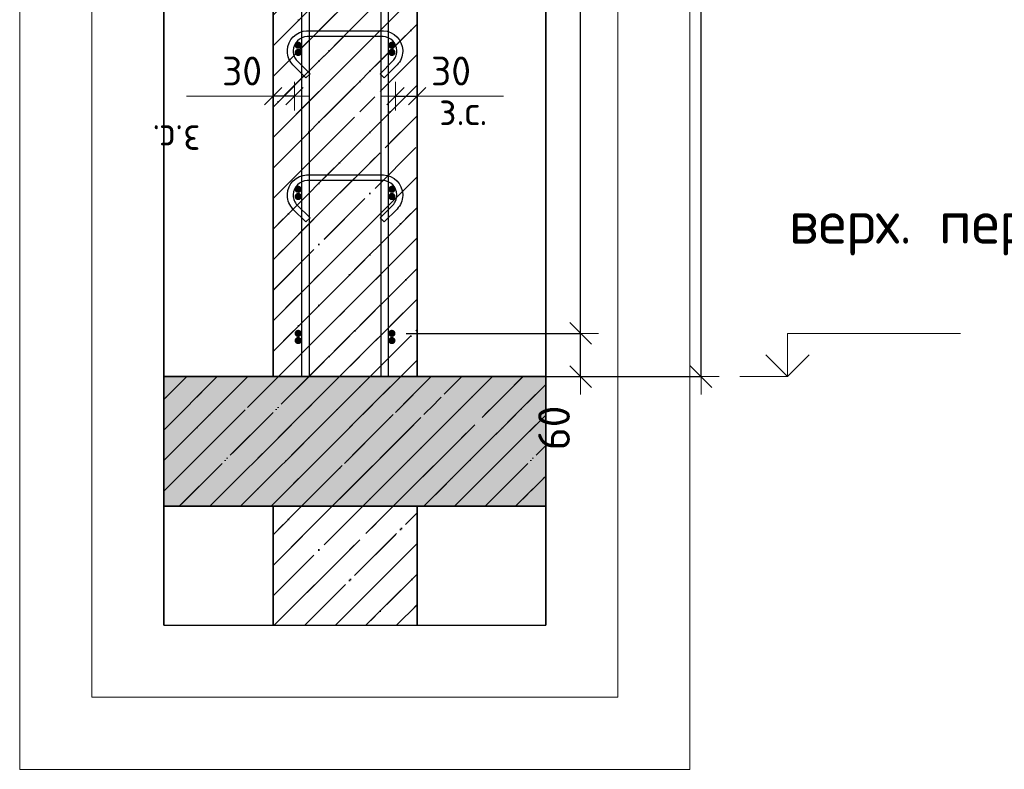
# Model space of a CAD drawing. Header units: millimetres. Extents: x -2995 to 47287, y -2809 to 58122.
# Tile 97 of 143: x 32684 to 34051, y 43656 to 44697. Entities that reach past the tile are written whole.
import ezdxf

# ---------------------------------------------------------------- set-up
doc = ezdxf.new("R2010")
doc.units = ezdxf.units.MM
doc.header["$PDMODE"] = 65
doc.linetypes.add('______11', pattern=[100, 80, -10, 0, -10])
doc.linetypes.add('______5', pattern=[220, 160, -20, 20, -20])
for name, color, linetype, lineweight in [('Standard', 7, 'Continuous', 25), ('Арм.стержн. Арматура края', 96, 'Continuous', 35), ('Арм.стержн. вертикальными 1', 22, 'Continuous', 35), ('Арм.стержн.горизонт. 1', 180, 'Continuous', 35), ('Высотная отметки_ общее', 7, 'Continuous', 13), ('Размерная линия_ общее', 7, 'Continuous', 13), ('Размерная линия_ общее_1', 7, 'Continuous', 13)]:
    doc.layers.add(name, color=color, linetype=linetype, lineweight=lineweight)
doc.layers.add('Арм.стержн.Стяжки', color=7, linetype='Continuous', lineweight=35, true_color=0x501e0f)
doc.styles.add('ISOCPEUR', font='ISOCPEUR')
doc.dimstyles.new('DIMSTYLE_3', dxfattribs={"dimtxt": 44, "dimasz": 50, "dimexe": 0, "dimexo": 0, "dimgap": 22, "dimtad": 2, "dimdec": 0, "dimrnd": 5, "dimzin": 12, "dimdsep": 46, "dimtxsty": 'ISOCPEUR', "dimblk1": 'ALL_ML_STRICH', "dimblk2": 'ALL_ML_STRICH', "dimsah": 1, "dimcen": 0, "dimclrd": 7, "dimclre": 256, "dimclrt": 7, "dimadec": 0, "dimazin": 0, "dimtfac": 1, "dimtdec": 0, "dimtix": 1, "dimtmove": 2, "dimatfit": 3, "dimfxl": 0, "dimtzin": 0, "dimlwd": 0, "dimlwe": -3, "dimarcsym": 0})
doc.dimstyles.new('DIMSTYLE_7', dxfattribs={"dimtxt": 40, "dimasz": 40, "dimexe": 0, "dimexo": 0.001, "dimgap": 20, "dimtad": 2, "dimdec": 0, "dimrnd": 5, "dimzin": 12, "dimdsep": 46, "dimtxsty": 'ISOCPEUR', "dimblk1": 'ALL_ML_STRICH', "dimblk2": 'ALL_ML_STRICH', "dimsah": 1, "dimcen": 0, "dimse1": 1, "dimse2": 1, "dimclrd": 7, "dimclre": 256, "dimclrt": 7, "dimadec": 0, "dimazin": 0, "dimtfac": 1, "dimtdec": 0, "dimtix": 1, "dimtmove": 2, "dimatfit": 3, "dimfxl": 0, "dimtvp": 1.2, "dimtzin": 0, "dimlwd": 0, "dimlwe": -3, "dimarcsym": 0})
doc.dimstyles.new('DIMSTYLE_8', dxfattribs={"dimtxt": 44, "dimasz": 50, "dimexe": 0, "dimexo": 0, "dimgap": 22, "dimtad": 2, "dimdec": 0, "dimrnd": 5, "dimzin": 12, "dimdsep": 46, "dimtxsty": 'ISOCPEUR', "dimblk1": 'ALL_ML_STRICH', "dimblk2": 'ALL_ML_STRICH', "dimsah": 1, "dimcen": 0, "dimclrd": 7, "dimclre": 256, "dimclrt": 7, "dimadec": 0, "dimazin": 0, "dimtfac": 1, "dimtdec": 0, "dimtix": 1, "dimtmove": 2, "dimatfit": 3, "dimfxl": 0, "dimtvp": 1.2, "dimtzin": 0, "dimlwd": 0, "dimlwe": -3, "dimarcsym": 0})
pattern_1 = [(45, (0, 0), (-42.426407, 42.426407), [80, -10, 0, -10]), (45, (-21.213, 21.213), (-42.426407, 42.426407), [160, -20, 20, -20])]

# ---------------------------------------------------------------- blocks, each defined once
blk = doc.blocks.new('ALL_ML_STRICH')
at = {"color": 0, "linetype": 'ByBlock', "lineweight": -2}
for p, q in [((-0.3, -0.3), (0.3, 0.3)), ((0, -0.5), (0, 0.5)), ((-1, 0), (0.5, 0))]:
    blk.add_line(p, q, dxfattribs=at)
blk = doc.blocks.new('*D82')
at = {"layer": 'DEFPOINTS', "color": 7, "linetype": 'Continuous', "lineweight": 13, "transparency": 33554687}
for p in [(33332.1, 47321.6), (33360.7, 44201.6), (33630, 44201.6)]:
    blk.add_point(p, dxfattribs=at)
at = {"layer": 'Размерная линия_ общее', "color": 253, "linetype": 'Continuous', "lineweight": -2, "true_color": 0xa0a0a0, "transparency": 33554687}
for p, q in [((33352.1, 47321.6), (33630, 47321.6)), ((33380.7, 44201.6), (33630, 44201.6))]:
    blk.add_line(p, q, dxfattribs=at)
at = {"layer": 'Размерная линия_ общее', "color": 7, "linetype": 'Continuous', "lineweight": -2, "transparency": 33554687}
blk.add_line((33630, 44201.6), (33630, 47321.6), dxfattribs=at)
at = {"layer": 'Размерная линия_ общее', "color": 7, "linetype": 'Continuous', "lineweight": 13, "transparency": 33554687, "xscale": 50, "yscale": 50, "zscale": 50}
for p, rotation in [((33630, 47321.6), 90), ((33630, 44201.6), 270)]:
    blk.add_blockref('ALL_ML_STRICH', p, dxfattribs=dict(at, rotation=rotation))
at = {"layer": 'Размерная линия_ общее', "color": 7, "linetype": 'Continuous', "lineweight": 13, "transparency": 33554687, "insert": (33593, 45768.2), "char_height": 44, "width": 176, "attachment_point": 5, "rotation": 90, "style": 'ISOCPEUR'}
blk.add_mtext('\\A1;{3120}', dxfattribs=at)
blk = doc.blocks.new('*D84')
at = {"layer": 'DEFPOINTS', "color": 7, "linetype": 'Continuous', "lineweight": 13, "transparency": 33554687}
for p in [(33200.9, 44261.6), (33258.7, 44201.6), (33462.8, 44201.6)]:
    blk.add_point(p, dxfattribs=at)
at = {"layer": 'Размерная линия_ общее', "color": 253, "linetype": 'Continuous', "lineweight": -2, "true_color": 0xa0a0a0, "transparency": 33554687}
for p, q in [((33220.9, 44261.6), (33462.8, 44261.6)), ((33278.7, 44201.6), (33462.8, 44201.6))]:
    blk.add_line(p, q, dxfattribs=at)
at = {"layer": 'Размерная линия_ общее', "color": 7, "linetype": 'Continuous', "lineweight": -2, "transparency": 33554687}
blk.add_line((33462.8, 44201.6), (33462.8, 44261.6), dxfattribs=at)
at = {"layer": 'Размерная линия_ общее', "color": 7, "linetype": 'Continuous', "lineweight": 13, "transparency": 33554687, "xscale": 50, "yscale": 50, "zscale": 50}
for p, rotation in [((33462.8, 44261.6), 90), ((33462.8, 44201.6), 270)]:
    blk.add_blockref('ALL_ML_STRICH', p, dxfattribs=dict(at, rotation=rotation))
at = {"layer": 'Размерная линия_ общее', "color": 7, "linetype": 'Continuous', "lineweight": 13, "transparency": 33554687, "insert": (33425.9, 44130.3), "char_height": 44, "width": 88, "attachment_point": 5, "rotation": 90, "style": 'ISOCPEUR'}
blk.add_mtext('\\A1;{60}', dxfattribs=at)
blk = doc.blocks.new('*D85')
at = {"layer": 'DEFPOINTS', "color": 7, "linetype": 'Continuous', "lineweight": 13, "transparency": 33554687}
for p in [(33200.9, 47261.6), (33200.9, 44261.6), (33462.8, 44261.6)]:
    blk.add_point(p, dxfattribs=at)
at = {"layer": 'Размерная линия_ общее', "color": 253, "linetype": 'Continuous', "lineweight": -2, "true_color": 0xa0a0a0, "transparency": 33554687}
for p, q in [((33220.9, 47261.6), (33462.8, 47261.6)), ((33220.9, 44261.6), (33462.8, 44261.6))]:
    blk.add_line(p, q, dxfattribs=at)
at = {"layer": 'Размерная линия_ общее', "color": 7, "linetype": 'Continuous', "lineweight": -2, "transparency": 33554687}
blk.add_line((33462.8, 44261.6), (33462.8, 47261.6), dxfattribs=at)
at = {"layer": 'Размерная линия_ общее', "color": 7, "linetype": 'Continuous', "lineweight": 13, "transparency": 33554687, "xscale": 50, "yscale": 50, "zscale": 50}
for p, rotation in [((33462.8, 47261.6), 90), ((33462.8, 44261.6), 270)]:
    blk.add_blockref('ALL_ML_STRICH', p, dxfattribs=dict(at, rotation=rotation))
at = {"layer": 'Размерная линия_ общее', "color": 7, "linetype": 'Continuous', "lineweight": 13, "transparency": 33554687, "insert": (33403.8, 45613.6), "char_height": 44, "width": 2.2, "attachment_point": 1, "rotation": 90, "line_spacing_factor": 0.60241, "style": 'ISOCPEUR'}
blk.add_mtext('\\W0.91;15х200=3000', dxfattribs=at)
blk = doc.blocks.new('*D89')
at = {"layer": 'DEFPOINTS', "color": 7, "linetype": 'Continuous', "lineweight": 13, "transparency": 33554687}
for p in [(33205.9, 44590.8), (33205.9, 44582), (33235.9, 44582)]:
    blk.add_point(p, dxfattribs=at)
at = {"layer": 'Размерная линия_ общее_1', "color": 7, "linetype": 'Continuous', "lineweight": -2, "transparency": 33554687}
blk.add_line((33205.9, 44590.8), (33235.9, 44590.8), dxfattribs=at)
at = {"layer": 'Размерная линия_ общее_1', "color": 7, "linetype": 'Continuous', "lineweight": 13, "transparency": 33554687, "xscale": 40, "yscale": 40, "zscale": 40, "rotation": 180}
blk.add_blockref('ALL_ML_STRICH', (33205.9, 44590.8), dxfattribs=at)
at = {"layer": 'Размерная линия_ общее_1', "color": 7, "linetype": 'Continuous', "lineweight": 13, "transparency": 33554687, "xscale": 40, "yscale": 40, "zscale": 40}
blk.add_blockref('ALL_ML_STRICH', (33235.9, 44590.8), dxfattribs=at)
at = {"layer": 'Размерная линия_ общее_1', "color": 7, "linetype": 'Continuous', "lineweight": 13, "transparency": 33554687, "insert": (33282.9, 44625.8), "char_height": 40, "width": 80, "attachment_point": 5, "style": 'ISOCPEUR'}
blk.add_mtext('\\A1;{30}', dxfattribs=at)
at = {"layer": 'Размерная линия_ общее_1', "color": 7, "linetype": 'Continuous', "lineweight": 13, "transparency": 33554687, "insert": (33266.4, 44590.6), "char_height": 40, "width": 2, "attachment_point": 1, "line_spacing_factor": 0.60241, "style": 'ISOCPEUR'}
blk.add_mtext('з.с.', dxfattribs=at)
blk = doc.blocks.new('*D94')
at = {"layer": 'DEFPOINTS', "color": 7, "linetype": 'Continuous', "lineweight": 13, "transparency": 33554687}
for p in [(33065.9, 44590.8), (33035.9, 44582), (33065.9, 44582)]:
    blk.add_point(p, dxfattribs=at)
at = {"layer": 'Размерная линия_ общее_1', "color": 7, "linetype": 'Continuous', "lineweight": -2, "transparency": 33554687}
blk.add_line((33065.9, 44590.8), (33035.9, 44590.8), dxfattribs=at)
at = {"layer": 'Размерная линия_ общее_1', "color": 7, "linetype": 'Continuous', "lineweight": 13, "transparency": 33554687, "xscale": 40, "yscale": 40, "zscale": 40}
for p, rotation in [((33035.9, 44590.8), 180), ((33065.9, 44590.8), 360)]:
    blk.add_blockref('ALL_ML_STRICH', p, dxfattribs=dict(at, rotation=rotation))
at = {"layer": 'Размерная линия_ общее_1', "color": 7, "linetype": 'Continuous', "lineweight": 13, "transparency": 33554687, "insert": (32992.9, 44625.8), "char_height": 40, "width": 80, "attachment_point": 5, "style": 'ISOCPEUR'}
blk.add_mtext('\\A1;{30}', dxfattribs=at)
at = {"layer": 'Размерная линия_ общее_1', "color": 7, "linetype": 'Continuous', "lineweight": 13, "transparency": 33554687, "insert": (32935.3, 44510.6), "char_height": 40, "width": 2, "attachment_point": 1, "rotation": 180, "line_spacing_factor": 0.60241, "style": 'ISOCPEUR'}
blk.add_mtext('з.с.', dxfattribs=at)
blk = doc.blocks.new('COMPLEX_ELEVATIONDIM_3')
at = {"layer": 'Высотная отметки_ общее', "color": 7, "linetype": 'Continuous', "lineweight": 13, "transparency": 33554687}
for p, q in [((33750, 44201.6), (33750, 44261.6)), ((33750, 44261.6), (33990, 44261.6)), ((33750, 44201.6), (33720, 44231.6)), ((33750, 44201.6), (33780, 44231.6)), ((33750, 44201.6), (33683.9, 44201.6)), ((33750, 44201.6), (33750, 44201.6)), ((33750, 44201.6), (33750, 44201.6)), ((33750, 44201.6), (33750, 44201.6)), ((33750, 44201.6), (33750, 44201.6))]:
    blk.add_line(p, q, dxfattribs=at)
at = {"layer": 'Высотная отметки_ общее', "color": 7, "linetype": 'Continuous', "lineweight": 13, "transparency": 33554687, "insert": (33751.8, 44369.9), "char_height": 60, "width": 520.896, "attachment_point": 7, "style": 'ISOCPEUR'}
blk.add_mtext('\\W0.98;верх. перекр.', dxfattribs=at)

msp = doc.modelspace()

# ---------------------------------------------------------------- hatches: boundary and pattern name
at = {"layer": 'Standard', "linetype": 'Continuous', "lineweight": 35, "transparency": 33554687}
h = msp.add_hatch(dxfattribs=at)
h.set_pattern_fill('__________539', scale=20, style=0, pattern_type=2)
h.set_pattern_definition(pattern_1)
h.paths.add_polyline_path([(33235.9, 47321.6), (33035.9, 47321.6), (33035.9, 44201.6), (33235.9, 44201.6)], flags=0)
at = {"layer": 'Standard', "linetype": 'Continuous', "lineweight": 13, "transparency": 33554687}
h = msp.add_hatch(dxfattribs=at)
h.set_pattern_fill('__________539', scale=20, style=0, pattern_type=2)
h.set_pattern_definition(pattern_1)
h.paths.add_polyline_path([(33414.3, 44021.6), (33414.3, 44201.6), (32884.3, 44201.6), (32884.3, 44021.6)], flags=0)
msp.add_hatch(color=9, dxfattribs=at).paths.add_polyline_path([(33414.3, 44021.6), (33414.3, 44201.6), (32884.3, 44201.6), (32884.3, 44021.6)])
at = {"layer": 'Standard', "linetype": 'Continuous', "lineweight": 35, "transparency": 33554687}
h = msp.add_hatch(dxfattribs=at)
h.set_pattern_fill('__________539', scale=20, style=0, pattern_type=2)
h.set_pattern_definition(pattern_1)
h.paths.add_polyline_path([(33235.9, 44021.6), (33035.9, 44021.6), (33035.9, 43856.3), (33235.9, 43856.3)], flags=0)
at = {"layer": 'Арм.стержн. Арматура края', "linetype": 'Continuous', "lineweight": 50, "transparency": 33554687}
for points in [[(33075.9, 44651.6), (33075.5, 44653.5), (33074.4, 44655.1), (33072.8, 44656.2), (33070.9, 44656.6), (33068.9, 44656.2), (33067.3, 44655.1), (33066.2, 44653.5), (33065.9, 44651.6), (33066.2, 44649.6), (33067.3, 44648), (33068.9, 44646.9), (33070.9, 44646.6), (33072.8, 44646.9), (33074.4, 44648), (33075.5, 44649.6)], [(33205.9, 44651.6), (33205.5, 44653.5), (33204.4, 44655.1), (33202.8, 44656.2), (33200.9, 44656.6), (33198.9, 44656.2), (33197.3, 44655.1), (33196.2, 44653.5), (33195.9, 44651.6), (33196.2, 44649.6), (33197.3, 44648), (33198.9, 44646.9), (33200.9, 44646.6), (33202.8, 44646.9), (33204.4, 44648), (33205.5, 44649.6)], [(33075.9, 44451.6), (33075.5, 44453.5), (33074.4, 44455.1), (33072.8, 44456.2), (33070.9, 44456.6), (33068.9, 44456.2), (33067.3, 44455.1), (33066.2, 44453.5), (33065.9, 44451.6), (33066.2, 44449.6), (33067.3, 44448), (33068.9, 44446.9), (33070.9, 44446.6), (33072.8, 44446.9), (33074.4, 44448), (33075.5, 44449.6)], [(33205.9, 44451.6), (33205.5, 44453.5), (33204.4, 44455.1), (33202.8, 44456.2), (33200.9, 44456.6), (33198.9, 44456.2), (33197.3, 44455.1), (33196.2, 44453.5), (33195.9, 44451.6), (33196.2, 44449.6), (33197.3, 44448), (33198.9, 44446.9), (33200.9, 44446.6), (33202.8, 44446.9), (33204.4, 44448), (33205.5, 44449.6)], [(33075.9, 44251.6), (33075.5, 44253.5), (33074.4, 44255.1), (33072.8, 44256.2), (33070.9, 44256.6), (33068.9, 44256.2), (33067.3, 44255.1), (33066.2, 44253.5), (33065.9, 44251.6), (33066.2, 44249.6), (33067.3, 44248), (33068.9, 44246.9), (33070.9, 44246.6), (33072.8, 44246.9), (33074.4, 44248), (33075.5, 44249.6)], [(33205.9, 44251.6), (33205.5, 44253.5), (33204.4, 44255.1), (33202.8, 44256.2), (33200.9, 44256.6), (33198.9, 44256.2), (33197.3, 44255.1), (33196.2, 44253.5), (33195.9, 44251.6), (33196.2, 44249.6), (33197.3, 44248), (33198.9, 44246.9), (33200.9, 44246.6), (33202.8, 44246.9), (33204.4, 44248), (33205.5, 44249.6)]]:
    msp.add_hatch(color=4, dxfattribs=at).paths.add_polyline_path(points)
at = {"layer": 'Арм.стержн.горизонт. 1', "linetype": 'Continuous', "lineweight": 50, "transparency": 33554687}
for points in [[(33075.9, 44661.6), (33075.5, 44663.5), (33074.4, 44665.1), (33072.8, 44666.2), (33070.9, 44666.6), (33068.9, 44666.2), (33067.3, 44665.1), (33066.2, 44663.5), (33065.9, 44661.6), (33066.2, 44659.6), (33067.3, 44658), (33068.9, 44656.9), (33070.9, 44656.6), (33072.8, 44656.9), (33074.4, 44658), (33075.5, 44659.6)], [(33205.9, 44661.6), (33205.5, 44663.5), (33204.4, 44665.1), (33202.8, 44666.2), (33200.9, 44666.6), (33198.9, 44666.2), (33197.3, 44665.1), (33196.2, 44663.5), (33195.9, 44661.6), (33196.2, 44659.6), (33197.3, 44658), (33198.9, 44656.9), (33200.9, 44656.6), (33202.8, 44656.9), (33204.4, 44658), (33205.5, 44659.6)], [(33075.9, 44461.6), (33075.5, 44463.5), (33074.4, 44465.1), (33072.8, 44466.2), (33070.9, 44466.6), (33068.9, 44466.2), (33067.3, 44465.1), (33066.2, 44463.5), (33065.9, 44461.6), (33066.2, 44459.6), (33067.3, 44458), (33068.9, 44456.9), (33070.9, 44456.6), (33072.8, 44456.9), (33074.4, 44458), (33075.5, 44459.6)], [(33205.9, 44461.6), (33205.5, 44463.5), (33204.4, 44465.1), (33202.8, 44466.2), (33200.9, 44466.6), (33198.9, 44466.2), (33197.3, 44465.1), (33196.2, 44463.5), (33195.9, 44461.6), (33196.2, 44459.6), (33197.3, 44458), (33198.9, 44456.9), (33200.9, 44456.6), (33202.8, 44456.9), (33204.4, 44458), (33205.5, 44459.6)], [(33075.9, 44261.6), (33075.5, 44263.5), (33074.4, 44265.1), (33072.8, 44266.2), (33070.9, 44266.6), (33068.9, 44266.2), (33067.3, 44265.1), (33066.2, 44263.5), (33065.9, 44261.6), (33066.2, 44259.6), (33067.3, 44258), (33068.9, 44256.9), (33070.9, 44256.6), (33072.8, 44256.9), (33074.4, 44258), (33075.5, 44259.6)], [(33205.9, 44261.6), (33205.5, 44263.5), (33204.4, 44265.1), (33202.8, 44266.2), (33200.9, 44266.6), (33198.9, 44266.2), (33197.3, 44265.1), (33196.2, 44263.5), (33195.9, 44261.6), (33196.2, 44259.6), (33197.3, 44258), (33198.9, 44256.9), (33200.9, 44256.6), (33202.8, 44256.9), (33204.4, 44258), (33205.5, 44259.6)]]:
    msp.add_hatch(color=4, dxfattribs=at).paths.add_polyline_path(points)

# ---------------------------------------------------------------- linework, layer by layer
at = {"layer": 'Standard', "color": 52, "linetype": 'Continuous', "lineweight": 13, "transparency": 33554687}
for p, q in [((32884.3, 48405), (32884.3, 43856.3)), ((32884.3, 43856.3), (32884.3, 48405)), ((33414.3, 48405), (33414.3, 43856.3)), ((33414.3, 43856.3), (33414.3, 48405)), ((32884.3, 43856.3), (33414.3, 43856.3)), ((32884.3, 43856.3), (33414.3, 43856.3))]:
    msp.add_line(p, q, dxfattribs=at)
at = {"layer": 'Standard', "color": 52, "linetype": 'Continuous', "lineweight": -3, "transparency": 33554687}
for p, q in [((32884.3, 48405), (32884.3, 43856.3)), ((32884.3, 43856.3), (32884.3, 48405)), ((33414.3, 48405), (33414.3, 43856.3)), ((33414.3, 43856.3), (33414.3, 48405)), ((32884.3, 43856.3), (33414.3, 43856.3)), ((32884.3, 43856.3), (33414.3, 43856.3))]:
    msp.add_line(p, q, dxfattribs=at)
at = {"layer": 'Standard', "color": 7, "linetype": 'Continuous', "lineweight": 35, "transparency": 33554687}
for p, q in [((33035.9, 47321.6), (33035.9, 44201.6)), ((33035.9, 47321.6), (33035.9, 44201.6)), ((33235.9, 44201.6), (33235.9, 47321.6)), ((33235.9, 44201.6), (33235.9, 47321.6)), ((33035.9, 44201.6), (32884.3, 44201.6)), ((33035.9, 44201.6), (32884.3, 44201.6)), ((33035.9, 44201.6), (33235.9, 44201.6)), ((33414.3, 44201.6), (33235.9, 44201.6)), ((33414.3, 44201.6), (33235.9, 44201.6)), ((32884.3, 44021.6), (33035.9, 44021.6)), ((32884.3, 44021.6), (33035.9, 44021.6)), ((33035.9, 44021.6), (33035.9, 43856.3)), ((33235.9, 44021.6), (33035.9, 44021.6)), ((33035.9, 44021.6), (33035.9, 43856.3)), ((33235.9, 43856.3), (33235.9, 44021.6)), ((33235.9, 44021.6), (33414.3, 44021.6)), ((33235.9, 43856.3), (33235.9, 44021.6)), ((33235.9, 44021.6), (33414.3, 44021.6))]:
    msp.add_line(p, q, dxfattribs=at)
at = {"layer": 'Standard', "color": 253, "linetype": '______11', "lineweight": 35, "true_color": 0xababab, "transparency": 33554687}
for p, q in [((33035.9, 44660.7), (33235.9, 44860.7)), ((33035.9, 44575.8), (33235.9, 44775.8)), ((33035.9, 44491), (33235.9, 44691)), ((33035.9, 44406.1), (33235.9, 44606.1)), ((33035.9, 44321.3), (33235.9, 44521.3)), ((33035.9, 44236.4), (33235.9, 44436.4)), ((33085.8, 44201.6), (33235.9, 44351.6)), ((33170.7, 44201.6), (33235.9, 44266.7)), ((33035.9, 43981.9), (33075.5, 44021.6)), ((33035.9, 43897), (33160.4, 44021.6)), ((33080, 43856.3), (33235.9, 44012.2)), ((33164.9, 43856.3), (33235.9, 43927.3))]:
    msp.add_line(p, q, dxfattribs=at)
at = {"layer": 'Standard', "color": 253, "linetype": '______5', "lineweight": 35, "true_color": 0xababab, "transparency": 33554687}
for p, q in [((33035.9, 44618.3), (33235.9, 44818.3)), ((33035.9, 44533.4), (33235.9, 44733.4)), ((33035.9, 44448.6), (33235.9, 44648.6)), ((33035.9, 44363.7), (33235.9, 44563.7)), ((33035.9, 44278.9), (33235.9, 44478.9)), ((33043.4, 44201.6), (33235.9, 44394)), ((33128.3, 44201.6), (33235.9, 44309.1)), ((33213.1, 44201.6), (33235.9, 44224.3)), ((33035.9, 43939.4), (33118, 44021.6)), ((33037.6, 43856.3), (33202.8, 44021.6)), ((33122.5, 43856.3), (33235.9, 43969.7)), ((33207.3, 43856.3), (33235.9, 43884.9))]:
    msp.add_line(p, q, dxfattribs=at)
at = {"layer": 'Standard', "color": 7, "linetype": 'Continuous', "lineweight": 13, "transparency": 33554687}
for p, q in [((33035.9, 44590.8), (32915.9, 44590.8)), ((33235.9, 44590.8), (33355.9, 44590.8))]:
    msp.add_line(p, q, dxfattribs=at)
at = {"layer": 'Standard', "color": 7, "linetype": 'Continuous', "lineweight": 25, "transparency": 33554687}
for p, q in [((32884.3, 44251.6), (32884.3, 43971.6)), ((32884.3, 44251.6), (32884.3, 43971.6)), ((33414.3, 43971.6), (33414.3, 44251.6)), ((33414.3, 43971.6), (33414.3, 44251.6)), ((32985.9, 43856.3), (33285.9, 43856.3)), ((32985.9, 43856.3), (33285.9, 43856.3))]:
    msp.add_line(p, q, dxfattribs=at)
at = {"layer": 'Standard', "color": 253, "linetype": '______11', "lineweight": 13, "true_color": 0xababab, "transparency": 33554687}
for p, q in [((32884.3, 44169.8), (32916.1, 44201.6)), ((32884.3, 44084.9), (33001, 44201.6)), ((32905.8, 44021.6), (33085.8, 44201.6)), ((32990.7, 44021.6), (33170.7, 44201.6)), ((33075.5, 44021.6), (33255.5, 44201.6)), ((33160.4, 44021.6), (33340.4, 44201.6)), ((33245.3, 44021.6), (33414.3, 44190.6)), ((33330.1, 44021.6), (33414.3, 44105.8))]:
    msp.add_line(p, q, dxfattribs=at)
at = {"layer": 'Standard', "color": 253, "linetype": '______5', "lineweight": 13, "true_color": 0xababab, "transparency": 33554687}
for p, q in [((32884.3, 44127.3), (32958.6, 44201.6)), ((32884.3, 44042.5), (33043.4, 44201.6)), ((32948.3, 44021.6), (33128.3, 44201.6)), ((33033.1, 44021.6), (33213.1, 44201.6)), ((33118, 44021.6), (33298, 44201.6)), ((33202.8, 44021.6), (33382.8, 44201.6)), ((33287.7, 44021.6), (33414.3, 44148.2)), ((33372.5, 44021.6), (33414.3, 44063.4))]:
    msp.add_line(p, q, dxfattribs=at)
at = {"layer": 'Standard', "color": 7, "linetype": 'Continuous', "lineweight": 13, "transparency": 33554687}
for points in [[(32684.3, 43656.3), (33614.3, 43656.3), (33614.3, 48605), (32684.3, 48605), (32684.3, 43656.3)], [(32784.3, 43756.3), (33514.3, 43756.3), (33514.3, 48505), (32784.3, 48505), (32784.3, 43756.3)]]:
    msp.add_lwpolyline(points, dxfattribs=at)
at = {"layer": 'Арм.стержн. вертикальными 1', "color": 4, "linetype": 'Continuous', "lineweight": 25, "transparency": 33554687}
for points in [[(33075.9, 44201.6), (33075.9, 48331.6), (33085.9, 48331.6), (33085.9, 44201.6), (33075.9, 44201.6)], [(33075.9, 44201.6), (33075.9, 48331.6), (33085.9, 48331.6), (33085.9, 44201.6), (33075.9, 44201.6)], [(33185.9, 44201.6), (33185.9, 48331.6), (33195.9, 48331.6), (33195.9, 44201.6), (33185.9, 44201.6)], [(33185.9, 44201.6), (33185.9, 48331.6), (33195.9, 48331.6), (33195.9, 44201.6), (33185.9, 44201.6)]]:
    msp.add_lwpolyline(points, dxfattribs=at)
at = {"layer": 'Арм.стержн.Стяжки', "color": 40, "linetype": 'Continuous', "lineweight": 25, "transparency": 33554687}
for points in [[(33184.4, 44621.8), (33202.3, 44639.7), (33203.5, 44641.1), (33204.6, 44642.6), (33205.5, 44644.2), (33206.3, 44645.9), (33207, 44647.6), (33207.4, 44649.4), (33207.7, 44651.3), (33207.9, 44653.2), (33207.9, 44654.3), (33207.4, 44657.9), (33206.1, 44661.6), (33204.3, 44665), (33202, 44667.7), (33199.3, 44670), (33195.9, 44671.9), (33192.2, 44673.1), (33188.6, 44673.6), (33083.1, 44673.6), (33079.5, 44673.1), (33075.8, 44671.9), (33072.5, 44670), (33069.7, 44667.7), (33067.4, 44665), (33065.6, 44661.6), (33064.4, 44657.9), (33063.9, 44654.3), (33063.9, 44653.2), (33064, 44651.3), (33064.3, 44649.4), (33064.8, 44647.6), (33065.4, 44645.9), (33066.2, 44644.2), (33067.1, 44642.6), (33068.2, 44641.1), (33069.4, 44639.7), (33087.3, 44621.8), (33081.6, 44616.2), (33063.6, 44634.2), (33061.9, 44636.1), (33060.4, 44638.3), (33059.1, 44640.5), (33058, 44642.8), (33057.1, 44645.3), (33056.5, 44647.8), (33056, 44650.4), (33055.9, 44652.9), (33055.9, 44654.9), (33056.5, 44659.8), (33058.2, 44664.8), (33060.8, 44669.5), (33064, 44673.4), (33067.9, 44676.6), (33072.6, 44679.2), (33077.7, 44680.9), (33082.5, 44681.6), (33189.2, 44681.6), (33194.1, 44680.9), (33199.1, 44679.2), (33203.8, 44676.6), (33207.7, 44673.4), (33210.9, 44669.5), (33213.5, 44664.8), (33215.2, 44659.8), (33215.9, 44654.9), (33215.9, 44652.9), (33215.7, 44650.4), (33215.3, 44647.8), (33214.6, 44645.3), (33213.7, 44642.8), (33212.6, 44640.5), (33211.3, 44638.3), (33209.8, 44636.1), (33208.1, 44634.2), (33190.1, 44616.2), (33184.4, 44621.8)], [(33184.4, 44421.8), (33202.3, 44439.7), (33203.5, 44441.1), (33204.6, 44442.6), (33205.5, 44444.2), (33206.3, 44445.9), (33207, 44447.6), (33207.4, 44449.4), (33207.7, 44451.3), (33207.9, 44453.2), (33207.9, 44454.3), (33207.4, 44457.9), (33206.1, 44461.6), (33204.3, 44465), (33202, 44467.7), (33199.3, 44470), (33195.9, 44471.9), (33192.2, 44473.1), (33188.6, 44473.6), (33083.1, 44473.6), (33079.5, 44473.1), (33075.8, 44471.9), (33072.5, 44470), (33069.7, 44467.7), (33067.4, 44465), (33065.6, 44461.6), (33064.4, 44457.9), (33063.9, 44454.3), (33063.9, 44453.2), (33064, 44451.3), (33064.3, 44449.4), (33064.8, 44447.6), (33065.4, 44445.9), (33066.2, 44444.2), (33067.1, 44442.6), (33068.2, 44441.1), (33069.4, 44439.7), (33087.3, 44421.8), (33081.6, 44416.2), (33063.6, 44434.2), (33061.9, 44436.1), (33060.4, 44438.3), (33059.1, 44440.5), (33058, 44442.8), (33057.1, 44445.3), (33056.5, 44447.8), (33056, 44450.4), (33055.9, 44452.9), (33055.9, 44454.9), (33056.5, 44459.8), (33058.2, 44464.8), (33060.8, 44469.5), (33064, 44473.4), (33067.9, 44476.6), (33072.6, 44479.2), (33077.7, 44480.9), (33082.5, 44481.6), (33189.2, 44481.6), (33194.1, 44480.9), (33199.1, 44479.2), (33203.8, 44476.6), (33207.7, 44473.4), (33210.9, 44469.5), (33213.5, 44464.8), (33215.2, 44459.8), (33215.9, 44454.9), (33215.9, 44452.9), (33215.7, 44450.4), (33215.3, 44447.8), (33214.6, 44445.3), (33213.7, 44442.8), (33212.6, 44440.5), (33211.3, 44438.3), (33209.8, 44436.1), (33208.1, 44434.2), (33190.1, 44416.2), (33184.4, 44421.8)]]:
    msp.add_lwpolyline(points, dxfattribs=at)

# ---------------------------------------------------------------- block references
at = {"layer": 'Высотная отметки_ общее', "color": 7, "linetype": 'Continuous', "lineweight": 13, "transparency": 33554687}
msp.add_blockref('COMPLEX_ELEVATIONDIM_3', (0, 0), dxfattribs=at)

# ---------------------------------------------------------------- dimensions: what is measured, and where the dimension line sits
at = {"layer": 'Размерная линия_ общее', "color": 7, "linetype": 'Continuous', "lineweight": 13, "transparency": 33554687}
for base, p1, p2, dimstyle, picture, middle in [((33630, 47321.6), (33380.7, 44201.6), (33352.1, 47321.6), 'DIMSTYLE_3', '*D82', (33593, 45768.2)), ((33462.8, 44261.6), (33278.7, 44201.6), (33220.9, 44261.6), 'DIMSTYLE_8', '*D84', (33425.9, 44130.3))]:
    dim = msp.add_linear_dim(base=base, p1=p1, p2=p2, angle=90, dimstyle=dimstyle, override={"dimpost": '<>', "dimclrd": 7, "dimclre": 253, "dimclrt": 7, "dimlwd": 0, "dimlwe": 65533}, dxfattribs=at)
    dim.commit()
    dim.dimension.update_dxf_attribs({"geometry": picture, "text_midpoint": middle, "dimtype": 160})
dim = msp.add_linear_dim(base=(33462.8, 47261.6), p1=(33220.9, 44261.6), p2=(33220.9, 47261.6), angle=90, text='\\W0.91;15х200=3000', dimstyle='DIMSTYLE_3', override={"dimpost": '<>', "dimclrd": 7, "dimclre": 253, "dimclrt": 7, "dimlwd": 0, "dimlwe": 65533}, dxfattribs=at)
dim.commit()
dim.dimension.update_dxf_attribs({"geometry": '*D85', "text_midpoint": (33440.8, 45761.6), "dimtype": 160})
at = {"layer": 'Размерная линия_ общее_1', "color": 7, "linetype": 'Continuous', "lineweight": 13, "transparency": 33554687}
dim = msp.add_linear_dim(base=(33035.9, 44590.8), p1=(33065.9, 44582), p2=(33035.9, 44582), angle=180, text='<>\\Xз.с.', dimstyle='DIMSTYLE_7', override={"dimpost": '<>', "dimclrd": 7, "dimclre": 253, "dimclrt": 7, "dimlwd": 0, "dimlwe": 65533}, dxfattribs=at)
dim.commit()
dim.dimension.update_dxf_attribs({"geometry": '*D94', "text_midpoint": (32992.9, 44625.8), "dimtype": 160})
dim = msp.add_linear_dim(base=(33235.9, 44590.8), p1=(33205.9, 44582), p2=(33235.9, 44582), text='<>\\Xз.с.', dimstyle='DIMSTYLE_7', override={"dimpost": '<>', "dimclrd": 7, "dimclre": 253, "dimclrt": 7, "dimlwd": 0, "dimlwe": 65533}, dxfattribs=at)
dim.commit()
dim.dimension.update_dxf_attribs({"geometry": '*D89', "text_midpoint": (33282.9, 44625.8), "dimtype": 160})

doc.saveas('drawing.dxf')
